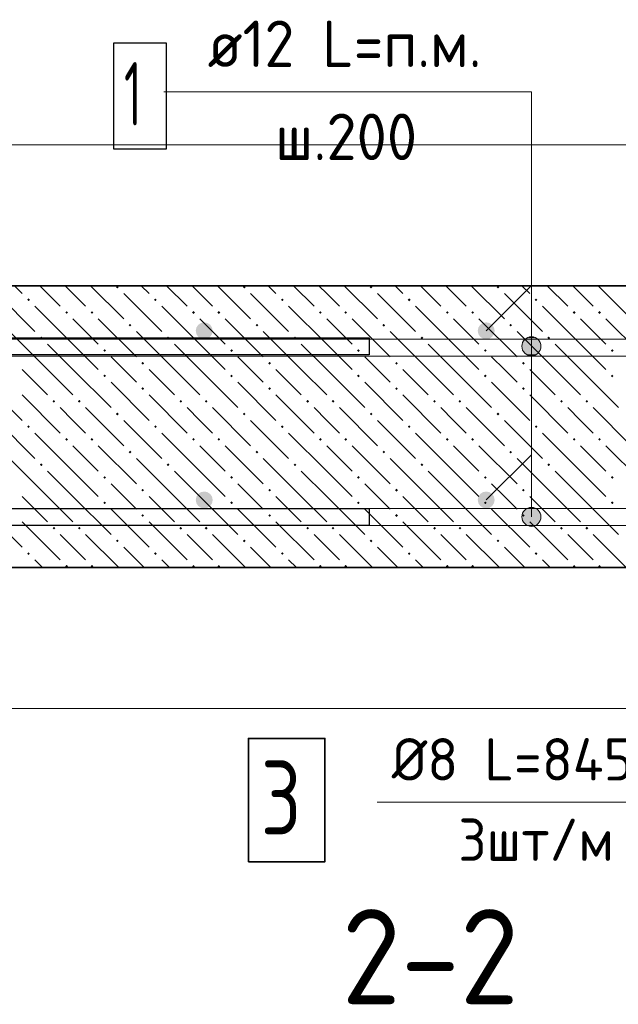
# Model space of a CAD drawing. Header units: millimetres. Extents: x 0 to 50400, y 0 to 35640.
# Tile 10 of 34: x 8703 to 12100, y 15792 to 21379. Entities that reach past the tile are written whole.
import ezdxf

# ---------------------------------------------------------------- set-up
doc = ezdxf.new("R2010")
doc.units = ezdxf.units.MM
for name, color, linetype, lineweight in [('Standard', 7, 'Continuous', 25), ('ЖБ Перекрытие верхний уровень', 7, 'Continuous', 35), ('Текст_ общее', 7, 'Continuous', 25)]:
    doc.layers.add(name, color=color, linetype=linetype, lineweight=lineweight)
doc.layers.add('Обрамление П-обр. равн.', color=7, linetype='Continuous', lineweight=25, true_color=0x5f1e0f)
doc.layers.add('Фоновоя арматура Х1', color=7, linetype='Continuous', lineweight=18, true_color=0x656565)
doc.styles.add('ISOCPEUR', font='txt')

msp = doc.modelspace()

# ---------------------------------------------------------------- hatches: boundary and pattern name
at = {"layer": 'ЖБ Перекрытие верхний уровень', "linetype": 'Continuous', "lineweight": 18, "transparency": 33554687}
for points in [[(9249.7, 19861.4), (9257.5, 19869.2), (9265.3, 19861.4), (9257.5, 19853.6)], [(9969.7, 19861.4), (9977.5, 19869.2), (9985.3, 19861.4), (9977.5, 19853.6)], [(10689.7, 19861.4), (10697.5, 19869.2), (10705.3, 19861.4), (10697.5, 19853.6)], [(11409.7, 19861.4), (11417.5, 19869.2), (11425.3, 19861.4), (11417.5, 19853.6)], [(8745.7, 19789.4), (8753.5, 19797.2), (8761.3, 19789.4), (8753.5, 19781.6)], [(9465.7, 19789.4), (9473.5, 19797.2), (9481.3, 19789.4), (9473.5, 19781.6)], [(10185.7, 19789.4), (10193.5, 19797.2), (10201.3, 19789.4), (10193.5, 19781.6)], [(10905.7, 19789.4), (10913.5, 19797.2), (10921.3, 19789.4), (10913.5, 19781.6)], [(11625.7, 19789.4), (11633.5, 19797.2), (11641.3, 19789.4), (11633.5, 19781.6)], [(8961.7, 19717.4), (8969.5, 19725.2), (8977.3, 19717.4), (8969.5, 19709.6)], [(9105.7, 19717.4), (9113.5, 19725.2), (9121.3, 19717.4), (9113.5, 19709.6)], [(9681.7, 19717.4), (9689.5, 19725.2), (9697.3, 19717.4), (9689.5, 19709.6)], [(9825.7, 19717.4), (9833.5, 19725.2), (9841.3, 19717.4), (9833.5, 19709.6)], [(10401.7, 19717.4), (10409.5, 19725.2), (10417.3, 19717.4), (10409.5, 19709.6)], [(10545.7, 19717.4), (10553.5, 19725.2), (10561.3, 19717.4), (10553.5, 19709.6)], [(11121.7, 19717.4), (11129.5, 19725.2), (11137.3, 19717.4), (11129.5, 19709.6)], [(11265.7, 19717.4), (11273.5, 19725.2), (11281.3, 19717.4), (11273.5, 19709.6)], [(11841.7, 19717.4), (11849.5, 19725.2), (11857.3, 19717.4), (11849.5, 19709.6)], [(11985.7, 19717.4), (11993.5, 19725.2), (12001.3, 19717.4), (11993.5, 19709.6)], [(9321.7, 19645.4), (9329.5, 19653.2), (9337.3, 19645.4), (9329.5, 19637.6)], [(10041.7, 19645.4), (10049.5, 19653.2), (10057.3, 19645.4), (10049.5, 19637.6)], [(10761.7, 19645.4), (10769.5, 19653.2), (10777.3, 19645.4), (10769.5, 19637.6)], [(11481.7, 19645.4), (11489.5, 19653.2), (11497.3, 19645.4), (11489.5, 19637.6)], [(8817.7, 19573.4), (8825.5, 19581.2), (8833.3, 19573.4), (8825.5, 19565.6)], [(9537.7, 19573.4), (9545.5, 19581.2), (9553.3, 19573.4), (9545.5, 19565.6)], [(10257.7, 19573.4), (10265.5, 19581.2), (10273.3, 19573.4), (10265.5, 19565.6)], [(10977.7, 19573.4), (10985.5, 19581.2), (10993.3, 19573.4), (10985.5, 19565.6)], [(11697.7, 19573.4), (11705.5, 19581.2), (11713.3, 19573.4), (11705.5, 19565.6)], [(9177.7, 19501.4), (9185.5, 19509.2), (9193.3, 19501.4), (9185.5, 19493.6)], [(9897.7, 19501.4), (9905.5, 19509.2), (9913.3, 19501.4), (9905.5, 19493.6)], [(10617.7, 19501.4), (10625.5, 19509.2), (10633.3, 19501.4), (10625.5, 19493.6)], [(11337.7, 19501.4), (11345.5, 19509.2), (11353.3, 19501.4), (11345.5, 19493.6)], [(12057.7, 19501.4), (12065.5, 19509.2), (12073.3, 19501.4), (12065.5, 19493.6)], [(9393.7, 19429.4), (9401.5, 19437.2), (9409.3, 19429.4), (9401.5, 19421.6)], [(10113.7, 19429.4), (10121.5, 19437.2), (10129.3, 19429.4), (10121.5, 19421.6)], [(10833.7, 19429.4), (10841.5, 19437.2), (10849.3, 19429.4), (10841.5, 19421.6)], [(11553.7, 19429.4), (11561.5, 19437.2), (11569.3, 19429.4), (11561.5, 19421.6)], [(9177.7, 19357.4), (9185.5, 19365.2), (9193.3, 19357.4), (9185.5, 19349.6)], [(9897.7, 19357.4), (9905.5, 19365.2), (9913.3, 19357.4), (9905.5, 19349.6)], [(10617.7, 19357.4), (10625.5, 19365.2), (10633.3, 19357.4), (10625.5, 19349.6)], [(11337.7, 19357.4), (11345.5, 19365.2), (11353.3, 19357.4), (11345.5, 19349.6)], [(12057.7, 19357.4), (12065.5, 19365.2), (12073.3, 19357.4), (12065.5, 19349.6)], [(9393.7, 19285.4), (9401.5, 19293.2), (9409.3, 19285.4), (9401.5, 19277.6)], [(10113.7, 19285.4), (10121.5, 19293.2), (10129.3, 19285.4), (10121.5, 19277.6)], [(10833.7, 19285.4), (10841.5, 19293.2), (10849.3, 19285.4), (10841.5, 19277.6)], [(11553.7, 19285.4), (11561.5, 19293.2), (11569.3, 19285.4), (11561.5, 19277.6)], [(8889.7, 19213.4), (8897.5, 19221.2), (8905.3, 19213.4), (8897.5, 19205.6)], [(9033.7, 19213.4), (9041.5, 19221.2), (9049.3, 19213.4), (9041.5, 19205.6)], [(9609.7, 19213.4), (9617.5, 19221.2), (9625.3, 19213.4), (9617.5, 19205.6)], [(9753.7, 19213.4), (9761.5, 19221.2), (9769.3, 19213.4), (9761.5, 19205.6)], [(10329.7, 19213.4), (10337.5, 19221.2), (10345.3, 19213.4), (10337.5, 19205.6)], [(10473.7, 19213.4), (10481.5, 19221.2), (10489.3, 19213.4), (10481.5, 19205.6)], [(11049.7, 19213.4), (11057.5, 19221.2), (11065.3, 19213.4), (11057.5, 19205.6)], [(11193.7, 19213.4), (11201.5, 19221.2), (11209.3, 19213.4), (11201.5, 19205.6)], [(11769.7, 19213.4), (11777.5, 19221.2), (11785.3, 19213.4), (11777.5, 19205.6)], [(11913.7, 19213.4), (11921.5, 19221.2), (11929.3, 19213.4), (11921.5, 19205.6)], [(9249.7, 19141.4), (9257.5, 19149.2), (9265.3, 19141.4), (9257.5, 19133.6)], [(9969.7, 19141.4), (9977.5, 19149.2), (9985.3, 19141.4), (9977.5, 19133.6)], [(10689.7, 19141.4), (10697.5, 19149.2), (10705.3, 19141.4), (10697.5, 19133.6)], [(11409.7, 19141.4), (11417.5, 19149.2), (11425.3, 19141.4), (11417.5, 19133.6)], [(8745.7, 19069.4), (8753.5, 19077.2), (8761.3, 19069.4), (8753.5, 19061.6)], [(9465.7, 19069.4), (9473.5, 19077.2), (9481.3, 19069.4), (9473.5, 19061.6)], [(10185.7, 19069.4), (10193.5, 19077.2), (10201.3, 19069.4), (10193.5, 19061.6)], [(10905.7, 19069.4), (10913.5, 19077.2), (10921.3, 19069.4), (10913.5, 19061.6)], [(11625.7, 19069.4), (11633.5, 19077.2), (11641.3, 19069.4), (11633.5, 19061.6)], [(8961.7, 18997.4), (8969.5, 19005.2), (8977.3, 18997.4), (8969.5, 18989.6)], [(9105.7, 18997.4), (9113.5, 19005.2), (9121.3, 18997.4), (9113.5, 18989.6)], [(9681.7, 18997.4), (9689.5, 19005.2), (9697.3, 18997.4), (9689.5, 18989.6)], [(9825.7, 18997.4), (9833.5, 19005.2), (9841.3, 18997.4), (9833.5, 18989.6)], [(10401.7, 18997.4), (10409.5, 19005.2), (10417.3, 18997.4), (10409.5, 18989.6)], [(10545.7, 18997.4), (10553.5, 19005.2), (10561.3, 18997.4), (10553.5, 18989.6)], [(11121.7, 18997.4), (11129.5, 19005.2), (11137.3, 18997.4), (11129.5, 18989.6)], [(11265.7, 18997.4), (11273.5, 19005.2), (11281.3, 18997.4), (11273.5, 18989.6)], [(11841.7, 18997.4), (11849.5, 19005.2), (11857.3, 18997.4), (11849.5, 18989.6)], [(11985.7, 18997.4), (11993.5, 19005.2), (12001.3, 18997.4), (11993.5, 18989.6)], [(9321.7, 18925.4), (9329.5, 18933.2), (9337.3, 18925.4), (9329.5, 18917.6)], [(10041.7, 18925.4), (10049.5, 18933.2), (10057.3, 18925.4), (10049.5, 18917.6)], [(10761.7, 18925.4), (10769.5, 18933.2), (10777.3, 18925.4), (10769.5, 18917.6)], [(11481.7, 18925.4), (11489.5, 18933.2), (11497.3, 18925.4), (11489.5, 18917.6)], [(8817.7, 18853.4), (8825.5, 18861.2), (8833.3, 18853.4), (8825.5, 18845.6)], [(9537.7, 18853.4), (9545.5, 18861.2), (9553.3, 18853.4), (9545.5, 18845.6)], [(10257.7, 18853.4), (10265.5, 18861.2), (10273.3, 18853.4), (10265.5, 18845.6)], [(10977.7, 18853.4), (10985.5, 18861.2), (10993.3, 18853.4), (10985.5, 18845.6)], [(11697.7, 18853.4), (11705.5, 18861.2), (11713.3, 18853.4), (11705.5, 18845.6)], [(9177.7, 18781.4), (9185.5, 18789.2), (9193.3, 18781.4), (9185.5, 18773.6)], [(9897.7, 18781.4), (9905.5, 18789.2), (9913.3, 18781.4), (9905.5, 18773.6)], [(10617.7, 18781.4), (10625.5, 18789.2), (10633.3, 18781.4), (10625.5, 18773.6)], [(11337.7, 18781.4), (11345.5, 18789.2), (11353.3, 18781.4), (11345.5, 18773.6)], [(12057.7, 18781.4), (12065.5, 18789.2), (12073.3, 18781.4), (12065.5, 18773.6)], [(9393.7, 18709.4), (9401.5, 18717.2), (9409.3, 18709.4), (9401.5, 18701.6)], [(10113.7, 18709.4), (10121.5, 18717.2), (10129.3, 18709.4), (10121.5, 18701.6)], [(10833.7, 18709.4), (10841.5, 18717.2), (10849.3, 18709.4), (10841.5, 18701.6)], [(11553.7, 18709.4), (11561.5, 18717.2), (11569.3, 18709.4), (11561.5, 18701.6)], [(9177.7, 18637.4), (9185.5, 18645.2), (9193.3, 18637.4), (9185.5, 18629.6)], [(9897.7, 18637.4), (9905.5, 18645.2), (9913.3, 18637.4), (9905.5, 18629.6)], [(10617.7, 18637.4), (10625.5, 18645.2), (10633.3, 18637.4), (10625.5, 18629.6)], [(11337.7, 18637.4), (11345.5, 18645.2), (11353.3, 18637.4), (11345.5, 18629.6)], [(12057.7, 18637.4), (12065.5, 18645.2), (12073.3, 18637.4), (12065.5, 18629.6)], [(9393.7, 18565.4), (9401.5, 18573.2), (9409.3, 18565.4), (9401.5, 18557.6)], [(10113.7, 18565.4), (10121.5, 18573.2), (10129.3, 18565.4), (10121.5, 18557.6)], [(10833.7, 18565.4), (10841.5, 18573.2), (10849.3, 18565.4), (10841.5, 18557.6)], [(11553.7, 18565.4), (11561.5, 18573.2), (11569.3, 18565.4), (11561.5, 18557.6)], [(8889.7, 18493.4), (8897.5, 18501.2), (8905.3, 18493.4), (8897.5, 18485.6)], [(9033.7, 18493.4), (9041.5, 18501.2), (9049.3, 18493.4), (9041.5, 18485.6)], [(9609.7, 18493.4), (9617.5, 18501.2), (9625.3, 18493.4), (9617.5, 18485.6)], [(9753.7, 18493.4), (9761.5, 18501.2), (9769.3, 18493.4), (9761.5, 18485.6)], [(10329.7, 18493.4), (10337.5, 18501.2), (10345.3, 18493.4), (10337.5, 18485.6)], [(10473.7, 18493.4), (10481.5, 18501.2), (10489.3, 18493.4), (10481.5, 18485.6)], [(11049.7, 18493.4), (11057.5, 18501.2), (11065.3, 18493.4), (11057.5, 18485.6)], [(11193.7, 18493.4), (11201.5, 18501.2), (11209.3, 18493.4), (11201.5, 18485.6)], [(11769.7, 18493.4), (11777.5, 18501.2), (11785.3, 18493.4), (11777.5, 18485.6)], [(11913.7, 18493.4), (11921.5, 18501.2), (11929.3, 18493.4), (11921.5, 18485.6)], [(9249.7, 18421.4), (9257.5, 18429.2), (9265.3, 18421.4), (9257.5, 18413.6)], [(9969.7, 18421.4), (9977.5, 18429.2), (9985.3, 18421.4), (9977.5, 18413.6)], [(10689.7, 18421.4), (10697.5, 18429.2), (10705.3, 18421.4), (10697.5, 18413.6)], [(11409.7, 18421.4), (11417.5, 18429.2), (11425.3, 18421.4), (11417.5, 18413.6)], [(8745.7, 18349.4), (8753.5, 18357.2), (8761.3, 18349.4), (8753.5, 18341.6)], [(9465.7, 18349.4), (9473.5, 18357.2), (9481.3, 18349.4), (9473.5, 18341.6)], [(10185.7, 18349.4), (10193.5, 18357.2), (10201.3, 18349.4), (10193.5, 18341.6)], [(10905.7, 18349.4), (10913.5, 18357.2), (10921.3, 18349.4), (10913.5, 18341.6)], [(11625.7, 18349.4), (11633.5, 18357.2), (11641.3, 18349.4), (11633.5, 18341.6)], [(8961.7, 18277.4), (8969.5, 18285.2), (8977.3, 18277.4), (8969.5, 18269.6)], [(9105.7, 18277.4), (9113.5, 18285.2), (9121.3, 18277.4), (9113.5, 18269.6)], [(9681.7, 18277.4), (9689.5, 18285.2), (9697.3, 18277.4), (9689.5, 18269.6)], [(9825.7, 18277.4), (9833.5, 18285.2), (9841.3, 18277.4), (9833.5, 18269.6)], [(10401.7, 18277.4), (10409.5, 18285.2), (10417.3, 18277.4), (10409.5, 18269.6)], [(10545.7, 18277.4), (10553.5, 18285.2), (10561.3, 18277.4), (10553.5, 18269.6)], [(11121.7, 18277.4), (11129.5, 18285.2), (11137.3, 18277.4), (11129.5, 18269.6)], [(11265.7, 18277.4), (11273.5, 18285.2), (11281.3, 18277.4), (11273.5, 18269.6)], [(11841.7, 18277.4), (11849.5, 18285.2), (11857.3, 18277.4), (11849.5, 18269.6)], [(11985.7, 18277.4), (11993.5, 18285.2), (12001.3, 18277.4), (11993.5, 18269.6)]]:
    msp.add_hatch(color=7, dxfattribs=at).paths.add_polyline_path(points, flags=16)
at = {"layer": 'Текст_ общее', "linetype": 'Continuous', "lineweight": 13, "transparency": 33554687}
for points in [[(11560.7, 19552.6), (11653.6, 19552.6), (11634.2, 19572)], [(11560.7, 19552.6), (11634.2, 19572), (11580.2, 19572)], [(11580.2, 19572), (11634.2, 19572), (11607.2, 19579.6)], [(11553.2, 19525.6), (11661.2, 19525.6), (11653.6, 19552.6)], [(11553.2, 19525.6), (11653.6, 19552.6), (11560.7, 19552.6)], [(11560.7, 19498.6), (11661.2, 19525.6), (11553.2, 19525.6)], [(11560.7, 19498.6), (11653.6, 19498.6), (11661.2, 19525.6)], [(11580.2, 19479.1), (11653.6, 19498.6), (11560.7, 19498.6)], [(11580.2, 19479.1), (11634.2, 19479.1), (11653.6, 19498.6)], [(11634.2, 19479.1), (11580.2, 19479.1), (11607.2, 19471.6)], [(11580.2, 18604), (11634.2, 18604), (11607.2, 18611.6)], [(11553.2, 18557.6), (11661.2, 18557.6), (11653.6, 18584.6)], [(11553.2, 18557.6), (11653.6, 18584.6), (11560.7, 18584.6)], [(11560.7, 18530.6), (11661.2, 18557.6), (11553.2, 18557.6)], [(11560.7, 18584.6), (11653.6, 18584.6), (11634.2, 18604)], [(11560.7, 18584.6), (11634.2, 18604), (11580.2, 18604)], [(11560.7, 18530.6), (11653.6, 18530.6), (11661.2, 18557.6)], [(11580.2, 18511.1), (11653.6, 18530.6), (11560.7, 18530.6)], [(11580.2, 18511.1), (11634.2, 18511.1), (11653.6, 18530.6)], [(11634.2, 18511.1), (11580.2, 18511.1), (11607.2, 18503.6)]]:
    msp.add_hatch(color=7, dxfattribs=at).paths.add_polyline_path(points)
at = {"layer": 'Фоновоя арматура Х1', "linetype": 'Continuous', "lineweight": 18, "transparency": 33554687}
for points in [[(9798.5, 19613.6), (9794.8, 19631.9), (9784.4, 19647.5), (9768.8, 19657.9), (9750.5, 19661.6), (9732.1, 19657.9), (9716.5, 19647.5), (9706.1, 19631.9), (9702.5, 19613.6), (9706.1, 19595.2), (9716.5, 19579.6), (9732.1, 19569.2), (9750.5, 19565.6), (9768.8, 19569.2), (9784.4, 19579.6), (9794.8, 19595.2)], [(11398.5, 19613.6), (11394.8, 19631.9), (11384.4, 19647.5), (11368.8, 19657.9), (11350.5, 19661.6), (11332.1, 19657.9), (11316.5, 19647.5), (11306.1, 19631.9), (11302.5, 19613.6), (11306.1, 19595.2), (11316.5, 19579.6), (11332.1, 19569.2), (11350.5, 19565.6), (11368.8, 19569.2), (11384.4, 19579.6), (11394.8, 19595.2)], [(9798.5, 18653.6), (9794.8, 18671.9), (9784.4, 18687.5), (9768.8, 18697.9), (9750.5, 18701.6), (9732.1, 18697.9), (9716.5, 18687.5), (9706.1, 18671.9), (9702.5, 18653.6), (9706.1, 18635.2), (9716.5, 18619.6), (9732.1, 18609.2), (9750.5, 18605.6), (9768.8, 18609.2), (9784.4, 18619.6), (9794.8, 18635.2)], [(11398.5, 18653.6), (11394.8, 18671.9), (11384.4, 18687.5), (11368.8, 18697.9), (11350.5, 18701.6), (11332.1, 18697.9), (11316.5, 18687.5), (11306.1, 18671.9), (11302.5, 18653.6), (11306.1, 18635.2), (11316.5, 18619.6), (11332.1, 18609.2), (11350.5, 18605.6), (11368.8, 18609.2), (11384.4, 18619.6), (11394.8, 18635.2)]]:
    msp.add_hatch(color=7, dxfattribs=at).paths.add_polyline_path(points)

# ---------------------------------------------------------------- linework, layer by layer
at = {"layer": 'Standard', "color": 7, "linetype": 'Continuous', "lineweight": 13, "transparency": 33554687}
for p, q in [((11350.5, 19613.6), (11607.2, 19870.3)), ((11350.5, 18653.6), (11607.2, 18910.3))]:
    msp.add_line(p, q, dxfattribs=at)
at = {"layer": 'Standard', "color": 254, "linetype": 'Continuous', "lineweight": 13, "true_color": 0xc4c4ff, "transparency": 33554687}
msp.add_lwpolyline([(4750.5, 17469.6), (15781.9, 17469.6), (15781.9, 20669.6), (4750.5, 20669.6), (4750.5, 17469.6)], dxfattribs=at)
at = {"layer": 'Standard', "color": 7, "linetype": 'Continuous', "lineweight": 13, "transparency": 33554687}
msp.add_lwpolyline([(10731.5, 16938.3), (12993.6, 16938.3), (12993.6, 18926.7)], dxfattribs=at)
at = {"layer": 'ЖБ Перекрытие верхний уровень', "color": 7, "linetype": 'Continuous', "lineweight": 35, "transparency": 33554687}
for p, q in [((14981.9, 19869.6), (5550.5, 19869.6)), ((5550.5, 18269.6), (14981.9, 18269.6))]:
    msp.add_line(p, q, dxfattribs=at)
at = {"layer": 'ЖБ Перекрытие верхний уровень', "color": 9, "linetype": 'Continuous', "lineweight": 18, "true_color": 0xc7c7c7, "transparency": 33554687}
for p, q in [((8673.3, 19869.6), (8717.5, 19825.4)), ((8817.3, 19869.6), (8933.5, 19753.4)), ((9005.5, 19825.4), (8961.3, 19869.6)), ((9105.3, 19869.6), (9293.5, 19681.4)), ((9393.3, 19869.6), (9437.5, 19825.4)), ((9537.3, 19869.6), (9653.5, 19753.4)), ((9725.5, 19825.4), (9681.3, 19869.6)), ((9825.3, 19869.6), (10013.5, 19681.4)), ((10113.3, 19869.6), (10157.5, 19825.4)), ((10257.3, 19869.6), (10373.5, 19753.4)), ((10445.5, 19825.4), (10401.3, 19869.6)), ((10545.3, 19869.6), (10733.5, 19681.4)), ((10833.3, 19869.6), (10877.5, 19825.4)), ((10977.3, 19869.6), (11093.5, 19753.4)), ((11165.5, 19825.4), (11121.3, 19869.6)), ((11265.3, 19869.6), (11453.5, 19681.4)), ((11553.3, 19869.6), (11597.5, 19825.4)), ((11697.3, 19869.6), (11813.5, 19753.4)), ((11885.5, 19825.4), (11841.3, 19869.6)), ((11985.3, 19869.6), (12173.5, 19681.4)), ((8573.5, 19825.4), (8789.5, 19609.4)), ((9077.5, 19753.4), (9005.5, 19825.4)), ((9293.5, 19825.4), (9509.5, 19609.4)), ((9797.5, 19753.4), (9725.5, 19825.4)), ((10013.5, 19825.4), (10229.5, 19609.4)), ((10517.5, 19753.4), (10445.5, 19825.4)), ((10733.5, 19825.4), (10949.5, 19609.4)), ((11237.5, 19753.4), (11165.5, 19825.4)), ((11453.5, 19825.4), (11669.5, 19609.4)), ((11957.5, 19753.4), (11885.5, 19825.4)), ((9005.5, 19537.4), (8789.5, 19753.4)), ((9725.5, 19537.4), (9509.5, 19753.4)), ((10445.5, 19537.4), (10229.5, 19753.4)), ((11165.5, 19537.4), (10949.5, 19753.4)), ((11885.5, 19537.4), (11669.5, 19753.4)), ((9005.5, 19681.4), (9149.5, 19537.4)), ((9149.5, 19681.4), (9365.5, 19465.4)), ((9725.5, 19681.4), (9869.5, 19537.4)), ((9869.5, 19681.4), (10085.5, 19465.4)), ((10445.5, 19681.4), (10589.5, 19537.4)), ((10589.5, 19681.4), (10805.5, 19465.4)), ((11165.5, 19681.4), (11309.5, 19537.4)), ((11309.5, 19681.4), (11525.5, 19465.4)), ((11885.5, 19681.4), (12029.5, 19537.4)), ((12029.5, 19681.4), (12245.5, 19465.4)), ((8861.5, 19393.4), (8645.5, 19609.4)), ((9581.5, 19393.4), (9365.5, 19609.4)), ((10301.5, 19393.4), (10085.5, 19609.4)), ((11021.5, 19393.4), (10805.5, 19609.4)), ((11741.5, 19393.4), (11525.5, 19609.4)), ((8861.5, 19537.4), (9005.5, 19393.4)), ((9005.5, 19537.4), (9149.5, 19393.4)), ((9581.5, 19537.4), (9725.5, 19393.4)), ((9725.5, 19537.4), (9869.5, 19393.4)), ((10301.5, 19537.4), (10445.5, 19393.4)), ((10445.5, 19537.4), (10589.5, 19393.4)), ((11021.5, 19537.4), (11165.5, 19393.4)), ((11165.5, 19537.4), (11309.5, 19393.4)), ((11741.5, 19537.4), (11885.5, 19393.4)), ((11885.5, 19537.4), (12029.5, 19393.4)), ((9293.5, 19393.4), (9221.5, 19465.4)), ((10013.5, 19393.4), (9941.5, 19465.4)), ((10733.5, 19393.4), (10661.5, 19465.4)), ((11453.5, 19393.4), (11381.5, 19465.4)), ((8717.5, 19393.4), (8861.5, 19249.4)), ((8861.5, 19393.4), (9005.5, 19249.4)), ((9005.5, 19393.4), (9221.5, 19177.4)), ((9365.5, 19321.4), (9293.5, 19393.4)), ((9437.5, 19393.4), (9581.5, 19249.4)), ((9581.5, 19393.4), (9725.5, 19249.4)), ((9725.5, 19393.4), (9941.5, 19177.4)), ((10085.5, 19321.4), (10013.5, 19393.4)), ((10157.5, 19393.4), (10301.5, 19249.4)), ((10301.5, 19393.4), (10445.5, 19249.4)), ((10445.5, 19393.4), (10661.5, 19177.4)), ((10805.5, 19321.4), (10733.5, 19393.4)), ((10877.5, 19393.4), (11021.5, 19249.4)), ((11021.5, 19393.4), (11165.5, 19249.4)), ((11165.5, 19393.4), (11381.5, 19177.4)), ((11525.5, 19321.4), (11453.5, 19393.4)), ((11597.5, 19393.4), (11741.5, 19249.4)), ((11741.5, 19393.4), (11885.5, 19249.4)), ((11885.5, 19393.4), (12101.5, 19177.4)), ((8501.5, 19321.4), (8717.5, 19105.4)), ((9221.5, 19321.4), (9437.5, 19105.4)), ((9941.5, 19321.4), (10157.5, 19105.4)), ((10661.5, 19321.4), (10877.5, 19105.4)), ((11381.5, 19321.4), (11597.5, 19105.4)), ((8717.5, 19249.4), (8933.5, 19033.4)), ((9437.5, 19249.4), (9653.5, 19033.4)), ((10157.5, 19249.4), (10373.5, 19033.4)), ((10877.5, 19249.4), (11093.5, 19033.4)), ((11597.5, 19249.4), (11813.5, 19033.4)), ((9005.5, 19105.4), (8933.5, 19177.4)), ((9077.5, 19177.4), (9293.5, 18961.4)), ((9725.5, 19105.4), (9653.5, 19177.4)), ((9797.5, 19177.4), (10013.5, 18961.4)), ((10445.5, 19105.4), (10373.5, 19177.4)), ((10517.5, 19177.4), (10733.5, 18961.4)), ((11165.5, 19105.4), (11093.5, 19177.4)), ((11237.5, 19177.4), (11453.5, 18961.4)), ((11885.5, 19105.4), (11813.5, 19177.4)), ((11957.5, 19177.4), (12173.5, 18961.4)), ((8573.5, 19105.4), (8789.5, 18889.4)), ((9077.5, 19033.4), (9005.5, 19105.4)), ((9293.5, 19105.4), (9509.5, 18889.4)), ((9797.5, 19033.4), (9725.5, 19105.4)), ((10013.5, 19105.4), (10229.5, 18889.4)), ((10517.5, 19033.4), (10445.5, 19105.4)), ((10733.5, 19105.4), (10949.5, 18889.4)), ((11237.5, 19033.4), (11165.5, 19105.4)), ((11453.5, 19105.4), (11669.5, 18889.4)), ((11957.5, 19033.4), (11885.5, 19105.4)), ((9005.5, 18817.4), (8789.5, 19033.4)), ((9725.5, 18817.4), (9509.5, 19033.4)), ((10445.5, 18817.4), (10229.5, 19033.4)), ((11165.5, 18817.4), (10949.5, 19033.4)), ((11885.5, 18817.4), (11669.5, 19033.4)), ((9005.5, 18961.4), (9149.5, 18817.4)), ((9149.5, 18961.4), (9365.5, 18745.4)), ((9725.5, 18961.4), (9869.5, 18817.4)), ((9869.5, 18961.4), (10085.5, 18745.4)), ((10445.5, 18961.4), (10589.5, 18817.4)), ((10589.5, 18961.4), (10805.5, 18745.4)), ((11165.5, 18961.4), (11309.5, 18817.4)), ((11309.5, 18961.4), (11525.5, 18745.4)), ((11885.5, 18961.4), (12029.5, 18817.4)), ((12029.5, 18961.4), (12245.5, 18745.4)), ((8861.5, 18673.4), (8645.5, 18889.4)), ((9581.5, 18673.4), (9365.5, 18889.4)), ((10301.5, 18673.4), (10085.5, 18889.4)), ((11021.5, 18673.4), (10805.5, 18889.4)), ((11741.5, 18673.4), (11525.5, 18889.4)), ((8861.5, 18817.4), (9005.5, 18673.4)), ((9005.5, 18817.4), (9149.5, 18673.4)), ((9581.5, 18817.4), (9725.5, 18673.4)), ((9725.5, 18817.4), (9869.5, 18673.4)), ((10301.5, 18817.4), (10445.5, 18673.4)), ((10445.5, 18817.4), (10589.5, 18673.4)), ((11021.5, 18817.4), (11165.5, 18673.4)), ((11165.5, 18817.4), (11309.5, 18673.4)), ((11741.5, 18817.4), (11885.5, 18673.4)), ((11885.5, 18817.4), (12029.5, 18673.4)), ((9293.5, 18673.4), (9221.5, 18745.4)), ((10013.5, 18673.4), (9941.5, 18745.4)), ((10733.5, 18673.4), (10661.5, 18745.4)), ((11453.5, 18673.4), (11381.5, 18745.4)), ((8717.5, 18673.4), (8861.5, 18529.4)), ((8861.5, 18673.4), (9005.5, 18529.4)), ((9005.5, 18673.4), (9221.5, 18457.4)), ((9365.5, 18601.4), (9293.5, 18673.4)), ((9437.5, 18673.4), (9581.5, 18529.4)), ((9581.5, 18673.4), (9725.5, 18529.4)), ((9725.5, 18673.4), (9941.5, 18457.4)), ((10085.5, 18601.4), (10013.5, 18673.4)), ((10157.5, 18673.4), (10301.5, 18529.4)), ((10301.5, 18673.4), (10445.5, 18529.4)), ((10445.5, 18673.4), (10661.5, 18457.4)), ((10805.5, 18601.4), (10733.5, 18673.4)), ((10877.5, 18673.4), (11021.5, 18529.4)), ((11021.5, 18673.4), (11165.5, 18529.4)), ((11165.5, 18673.4), (11381.5, 18457.4)), ((11525.5, 18601.4), (11453.5, 18673.4)), ((11597.5, 18673.4), (11741.5, 18529.4)), ((11741.5, 18673.4), (11885.5, 18529.4)), ((11885.5, 18673.4), (12101.5, 18457.4)), ((8501.5, 18601.4), (8717.5, 18385.4)), ((9221.5, 18601.4), (9437.5, 18385.4)), ((9941.5, 18601.4), (10157.5, 18385.4)), ((10661.5, 18601.4), (10877.5, 18385.4)), ((11381.5, 18601.4), (11597.5, 18385.4)), ((8717.5, 18529.4), (8933.5, 18313.4)), ((9437.5, 18529.4), (9653.5, 18313.4)), ((10157.5, 18529.4), (10373.5, 18313.4)), ((10877.5, 18529.4), (11093.5, 18313.4)), ((11597.5, 18529.4), (11813.5, 18313.4)), ((9005.5, 18385.4), (8933.5, 18457.4)), ((9077.5, 18457.4), (9265.3, 18269.6)), ((9725.5, 18385.4), (9653.5, 18457.4)), ((9797.5, 18457.4), (9985.3, 18269.6)), ((10445.5, 18385.4), (10373.5, 18457.4)), ((10517.5, 18457.4), (10705.3, 18269.6)), ((11165.5, 18385.4), (11093.5, 18457.4)), ((11237.5, 18457.4), (11425.3, 18269.6)), ((11885.5, 18385.4), (11813.5, 18457.4)), ((11957.5, 18457.4), (12145.3, 18269.6)), ((9077.5, 18313.4), (9005.5, 18385.4)), ((9293.5, 18385.4), (9409.3, 18269.6)), ((9797.5, 18313.4), (9725.5, 18385.4)), ((10013.5, 18385.4), (10129.3, 18269.6)), ((10517.5, 18313.4), (10445.5, 18385.4)), ((10733.5, 18385.4), (10849.3, 18269.6)), ((11237.5, 18313.4), (11165.5, 18385.4)), ((11453.5, 18385.4), (11569.3, 18269.6)), ((11957.5, 18313.4), (11885.5, 18385.4)), ((8833.3, 18269.6), (8789.5, 18313.4)), ((9553.3, 18269.6), (9509.5, 18313.4)), ((10273.3, 18269.6), (10229.5, 18313.4)), ((10993.3, 18269.6), (10949.5, 18313.4)), ((11713.3, 18269.6), (11669.5, 18313.4))]:
    msp.add_line(p, q, dxfattribs=at)
at = {"layer": 'Обрамление П-обр. равн.', "color": 38, "linetype": 'Continuous', "lineweight": 25, "true_color": 0x5f1e0f, "transparency": 33554687}
for points in [[(6064.7, 19573.6), (10686.5, 19573.6), (10686.5, 19477.6)], [(6064.7, 19573.6), (10686.5, 19573.6), (10686.5, 19477.6)], [(6064.7, 19573.6), (10686.5, 19573.6), (10686.5, 19477.6)], [(10686.5, 19477.6), (6071.3, 19477.6)], [(10686.5, 19477.6), (6071.3, 19477.6)], [(10686.5, 19477.6), (6071.3, 19477.6)], [(6071.3, 18605.6), (10686.5, 18605.6), (10686.5, 18509.6), (6064.7, 18509.6)], [(6071.3, 18605.6), (10686.5, 18605.6), (10686.5, 18509.6), (6064.7, 18509.6)], [(6071.3, 18605.6), (10686.5, 18605.6), (10686.5, 18509.6), (6064.7, 18509.6)]]:
    msp.add_lwpolyline(points, dxfattribs=at)
at = {"layer": 'Текст_ общее', "color": 7, "linetype": 'Continuous', "lineweight": 13, "transparency": 33554687}
for p, q in [((11607.2, 19579.6), (11607.2, 19579.6)), ((11553.2, 19525.6), (11553.2, 19525.6)), ((11607.2, 18557.6), (11607.2, 19525.6)), ((11661.2, 19525.6), (11661.2, 19525.6)), ((11607.2, 19471.6), (11607.2, 19471.6)), ((11607.2, 18611.6), (11607.2, 18611.6)), ((11553.2, 18557.6), (11553.2, 18557.6)), ((11661.2, 18557.6), (11661.2, 18557.6)), ((11607.2, 18503.6), (11607.2, 18503.6))]:
    msp.add_line(p, q, dxfattribs=at)
msp.add_lwpolyline([(11607.2, 19525.6), (11607.2, 20969.6), (9521.9, 20969.6)], dxfattribs=at)
at = {"layer": 'Текст_ общее', "color": 7, "linetype": 'Continuous', "lineweight": 35, "transparency": 33554687}
msp.add_lwpolyline([(10001.5, 16600.9), (10435.5, 16600.9), (10435.5, 17300.9), (10001.5, 17300.9), (10001.5, 16600.9)], dxfattribs=at)
at = {"layer": 'Текст_ общее', "color": 7, "linetype": 'Continuous', "lineweight": 13, "transparency": 33554687}
for centre in [(11607.2, 19525.6), (11607.2, 18557.6)]:
    msp.add_circle(centre, 54, dxfattribs=at)
at = {"layer": 'Фоновоя арматура Х1', "color": 7, "linetype": 'Continuous', "lineweight": 25, "transparency": 33554687}
msp.add_lwpolyline([(9235.5, 20646.6), (9535.5, 20646.6), (9535.5, 21246.6), (9235.5, 21246.6), (9235.5, 20646.6)], dxfattribs=at)
msp.add_lwpolyline([(9235.5, 20646.6), (9535.5, 20646.6), (9535.5, 21246.6), (9235.5, 21246.6), (9235.5, 20646.6)], dxfattribs=at)
msp.add_lwpolyline([(9235.5, 20646.6), (9535.5, 20646.6), (9535.5, 21246.6), (9235.5, 21246.6), (9235.5, 20646.6)], dxfattribs=at)
at = {"layer": 'Фоновоя арматура Х1', "color": 251, "linetype": 'Continuous', "lineweight": 18, "true_color": 0x656565, "transparency": 33554687}
for points in [[(5790.5, 19565.6), (15029.9, 19565.6), (15029.9, 19469.6), (5790.5, 19469.6), (5790.5, 19565.6)], [(5790.5, 19565.6), (15029.9, 19565.6), (15029.9, 19469.6), (5790.5, 19469.6), (5790.5, 19565.6)], [(5790.5, 19565.6), (15029.9, 19565.6), (15029.9, 19469.6), (5790.5, 19469.6), (5790.5, 19565.6)], [(5790.5, 18605.6), (15029.9, 18605.6), (15029.9, 18509.6), (5790.5, 18509.6), (5790.5, 18605.6)], [(5790.5, 18605.6), (15029.9, 18605.6), (15029.9, 18509.6), (5790.5, 18509.6), (5790.5, 18605.6)], [(5790.5, 18605.6), (15029.9, 18605.6), (15029.9, 18509.6), (5790.5, 18509.6), (5790.5, 18605.6)]]:
    msp.add_lwpolyline(points, dxfattribs=at)

# ---------------------------------------------------------------- texts
at = {"layer": 'Standard', "color": 7, "linetype": 'Continuous', "lineweight": 18, "transparency": 33554687, "char_height": 240, "attachment_point": 7, "style": 'ISOCPEUR'}
for s, insert, width in [('\\W0.97;Ø8 L=845мм', (10814.4, 17061.7), 1915.939), ('\\W0.95;3шт/м', (11192.4, 16605.7), 1073.786)]:
    msp.add_mtext(s, dxfattribs=dict(at, insert=insert, width=width))
at = {"layer": 'Standard', "color": 7, "linetype": 'Continuous', "lineweight": 50, "transparency": 33554687, "insert": (10530.5, 15791.6), "char_height": 540, "width": 1379.418, "attachment_point": 7, "style": 'ISOCPEUR'}
msp.add_mtext('\\W0.91;2-2', dxfattribs=at)
at = {"layer": 'Текст_ общее', "color": 7, "linetype": 'Continuous', "lineweight": 35, "transparency": 33554687, "insert": (10071.5, 16754.9), "char_height": 420, "width": 456.982, "attachment_point": 7, "style": 'ISOCPEUR'}
msp.add_mtext('\\W0.78;3', dxfattribs=at)
at = {"layer": 'Фоновоя арматура Х1', "color": 7, "linetype": 'Continuous', "lineweight": 13, "transparency": 33554687, "attachment_point": 7, "style": 'ISOCPEUR'}
for s, insert, char_height, width in [('\\W0.94;ø12 L=п.м. ', (9769.7, 21110.3), 264, 1918.984), ('\\W0.56;1', (9295.5, 20778.6), 360, 279.989), ('\\W0.56;1', (9295.5, 20778.6), 360, 279.989), ('\\W0.56;1', (9295.5, 20778.6), 360, 279.989), ('\\W0.95;ш.200 ', (10152.5, 20582.4), 264, 1154.563)]:
    msp.add_mtext(s, dxfattribs=dict(at, insert=insert, char_height=char_height, width=width))

doc.saveas('drawing.dxf')
